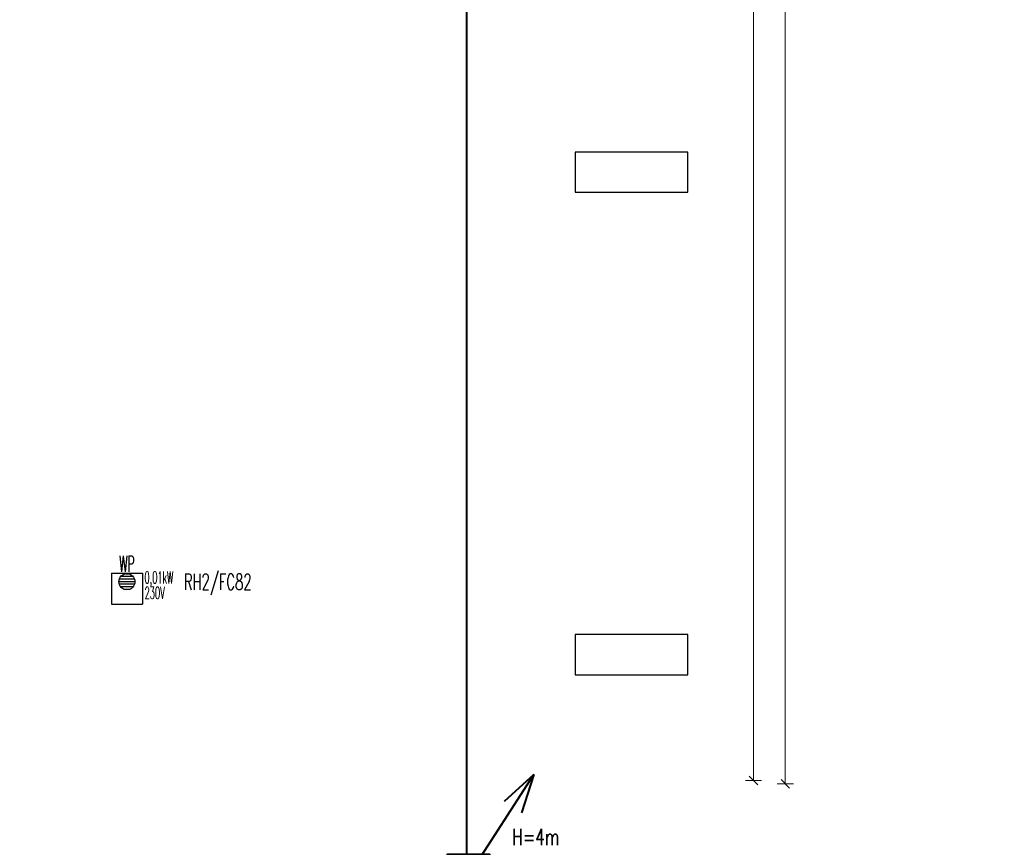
# Model space of a CAD drawing. Header units: millimetres. Extents: x -7955266 to 72030, y -46136 to 9299934.
# Tile 187 of 203: x -5026705 to -5002223, y 6579138 to 6599719. Entities that reach past the tile are written whole.
import ezdxf
from ezdxf.enums import TextEntityAlignment as Align

# ---------------------------------------------------------------- set-up
doc = ezdxf.new("R2010")
doc.units = ezdxf.units.MM
doc.header["$LTSCALE"] = 10
for name, color, linetype, lineweight in [('!XREF', 8, 'Continuous', 5), ('BMS_urzadzenia_nr_obw_magistrala', 140, 'Continuous', 13), ('BMS_urzadzenia_WE_WY', 30, 'Continuous', 20), ('IE_ATRYBUTY_ BLOCK_1', 7, 'Continuous', 25), ('IE_ATRYBUTY_ BLOCK_2', 7, 'Continuous', 18), ('IE_urzadzenia', 30, 'Continuous', 25), ('IE_urzadzenia_nr_obw', 94, 'Continuous', 20), ('IE_zwody', 140, 'Continuous', 40), ('XREF_E_PRZ24002_rzut dachu$0$0-DACH-ISTN', 8, 'Continuous', 5), ('XREF_E_PRZ24002_rzut dachu$0$DO-HALA-WYMIAR', 8, 'Continuous', 5)]:
    doc.layers.add(name, color=color, linetype=linetype, lineweight=lineweight)
doc.layers.add('0-NASWIETLA', color=7, linetype='Continuous')
doc.styles.add('ROMANS', font='romans.shx', dxfattribs={"width": 0.8})
doc.styles.add('XREF_E_PRZ24002_rzut dachu$0$CP_ATTR', font='ROMANS.SHX')
doc.styles.add('XREF_E_PRZ24002_rzut dachu$0$ROMANS', font='romans.shx', dxfattribs={"width": 0.8})
doc.dimstyles.new('XREF_E_PRZ24002_rzut dachu$0$STANDARD', dxfattribs={"dimscale": 1.4, "dimtxt": 21, "dimasz": 0.5, "dimexe": 0.2, "dimexo": 0.1, "dimgap": 6, "dimtad": 1, "dimdec": 1, "dimrnd": 0.5, "dimzin": 12, "dimdsep": 46, "dimtxsty": 'XREF_E_PRZ24002_rzut dachu$0$ROMANS', "dimblk1": 'XREF_E_PRZ24002_rzut dachu$0$Q', "dimblk2": 'XREF_E_PRZ24002_rzut dachu$0$Q', "dimsah": 1, "dimcen": 0.5, "dimse1": 1, "dimse2": 1, "dimclrd": 8, "dimclre": 8, "dimclrt": 7, "dimadec": 0, "dimazin": 0, "dimtfac": 1, "dimtdec": 1, "dimtix": 1, "dimtmove": 2, "dimatfit": 3, "dimldrblk": 'XREF_E_PRZ24002_rzut dachu$0$Q', "dimfxl": 1, "dimtolj": 1, "dimtzin": 12, "dimarcsym": 0})

# ---------------------------------------------------------------- blocks, each defined once
blk = doc.blocks.new('XREF_E_PRZ24002_rzut dachu$0$Q')
for p, q in [((10.60660171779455, 10.60660171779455), (-10.60660171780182, -10.60660171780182)), ((0, 19.99999999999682), (0, -20.00000000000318))]:
    blk.add_line(p, q)
blk = doc.blocks.new('*D375')
at = {"layer": 'XREF_E_PRZ24002_rzut dachu$0$DO-HALA-WYMIAR', "color": 8, "lineweight": -2, "transparency": 16777216}
blk.add_line((-259156.7889829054, 267907.330293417), (-259156.7889829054, 262999.3302932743), dxfattribs=at)
at = {"layer": 'XREF_E_PRZ24002_rzut dachu$0$DO-HALA-WYMIAR', "color": 8, "linetype": 'ByBlock', "lineweight": -2, "transparency": 16777216}
for p, rotation in [((-259156.7889829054, 267908.330293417), 90), ((-259156.7889829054, 262998.3302932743), 270)]:
    blk.add_blockref('XREF_E_PRZ24002_rzut dachu$0$Q', p, dxfattribs=dict(at, rotation=rotation))
at = {"layer": 'XREF_E_PRZ24002_rzut dachu$0$DO-HALA-WYMIAR', "color": 7, "transparency": 16777216, "insert": (-259189.7889829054, 265453.3302933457), "char_height": 42, "attachment_point": 5, "rotation": 90, "style": 'XREF_E_PRZ24002_rzut dachu$0$ROMANS'}
blk.add_mtext('\\A1;4910', dxfattribs=at)
blk = doc.blocks.new('*D381')
at = {"layer": 'XREF_E_PRZ24002_rzut dachu$0$DO-HALA-WYMIAR', "color": 8, "lineweight": -2, "transparency": 16777216}
blk.add_line((-259077.4564440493, 267915.3302934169), (-259077.4564440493, 262991.3302932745), dxfattribs=at)
at = {"layer": 'XREF_E_PRZ24002_rzut dachu$0$DO-HALA-WYMIAR', "color": 8, "linetype": 'ByBlock', "lineweight": -2, "transparency": 16777216}
for p, rotation in [((-259077.4564440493, 267916.3302934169), 90), ((-259077.4564440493, 262990.3302932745), 270)]:
    blk.add_blockref('XREF_E_PRZ24002_rzut dachu$0$Q', p, dxfattribs=dict(at, rotation=rotation))
at = {"layer": 'XREF_E_PRZ24002_rzut dachu$0$DO-HALA-WYMIAR', "color": 7, "transparency": 16777216, "insert": (-259110.4564440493, 265453.3302933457), "char_height": 42, "attachment_point": 5, "rotation": 90, "style": 'XREF_E_PRZ24002_rzut dachu$0$ROMANS'}
blk.add_mtext('\\A1;4926', dxfattribs=at)
blk = doc.blocks.new('urzadzenie_wpust dachowy')
h = blk.add_hatch()
h.set_pattern_fill('ANSI31', color=256, scale=10, angle=315, style=0)
h.set_pattern_definition([(0, (2.509104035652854e-14, -297.4502871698), (1.06581410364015e-14, 31.75), [])])
edge = h.paths.add_edge_path()
edge.add_arc((-0.6406207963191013, -104.321014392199), 100, 0, 360)
for p, q in [((-191.9349323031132, 0), (191.9349323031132, 0)), ((-191.9349323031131, 0), (-191.9349323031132, -384)), ((191.9349323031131, 0), (191.9349323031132, -384)), ((-191.9349323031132, -384), (191.9349323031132, -384))]:
    blk.add_line(p, q)
blk.add_circle((-0.6406207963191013, -104.321014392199), 100)
at = {"layer": 'BMS_urzadzenia_nr_obw_magistrala', "style": 'ROMANS', "width": 0.5, "flags": 8}
blk.add_attdef('ADR_BMS', (238.6098668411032, -152.5362144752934), '', height=150, dxfattribs=at)
at = {"layer": 'BMS_urzadzenia_WE_WY', "style": 'ROMANS', "width": 0.5, "flags": 8}
blk.add_attdef('BMS_WE_WY', (238.6098668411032, -357.6282089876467), '', height=150, dxfattribs=at)
at = {"layer": 'IE_ATRYBUTY_ BLOCK_1', "style": 'ROMANS', "width": 0.5, "flags": 8}
blk.add_attdef('TYP', text='', height=200, dxfattribs=at).set_placement((-0.6406207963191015, 17.75583003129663), align=Align.CENTER)
at = {"layer": 'IE_ATRYBUTY_ BLOCK_2', "style": 'ROMANS', "width": 0.5, "flags": 8}
for tag, p in [('OPIS1', (-0.6406207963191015, -365.7651066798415)), ('OPIS2', (-0.6406207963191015, -758.8136129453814))]:
    blk.add_attdef(tag, text='', height=150, dxfattribs=at).set_placement(p, align=Align.CENTER)
at = {"layer": 'IE_urzadzenia_nr_obw', "style": 'ROMANS', "width": 0.5, "flags": 8}
blk.add_attdef('NR_OBW', text='', height=150, dxfattribs=at).set_placement((-0.640620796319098, -569.9949141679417), align=Align.CENTER)
blk = doc.blocks.new('G$C4A87D2E6')
at = {"layer": '0-NASWIETLA', "color": 1}
for points in [[(-1109.998626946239, -3785.999833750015), (-1109.998626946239, -3685.999833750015), (-1389.998626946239, -3685.999833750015), (-1389.998626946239, -3785.999833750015)], [(-1109.998626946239, -4985.999833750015), (-1109.998626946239, -4885.999833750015), (-1389.998626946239, -4885.999833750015), (-1389.998626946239, -4985.999833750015)]]:
    blk.add_lwpolyline(points, close=True, dxfattribs=at)
blk = doc.blocks.new('*U17')
h = blk.add_hatch(color=256)
edge = h.paths.add_edge_path()
edge.add_arc((2.91038304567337e-11, 2.91038304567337e-11), 60, 0, 360)
for p, q in [((0, 0), (813.5496950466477, 1260.213035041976)), ((813.5496950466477, 1260.21303504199), (442.884429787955, 924.6429810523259)), ((813.5496950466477, 1260.21303504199), (660.3291859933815, 784.2682109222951))]:
    blk.add_line(p, q)
blk.add_lwpolyline([(-265, -265), (265, -265), (265, 265), (-265, 265)], close=True)
blk.add_circle((2.91038304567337e-11, 2.91038304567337e-11), 60)
at = {"layer": 'IE_ATRYBUTY_ BLOCK_1', "style": 'ROMANS', "width": 0.7, "flags": 8}
blk.add_attdef('TYP', text='', height=200, dxfattribs=at).set_placement((836.9958526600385, 383.351971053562), align=Align.CENTER)
at = {"layer": 'IE_ATRYBUTY_ BLOCK_2', "style": 'ROMANS', "width": 0.6, "flags": 8}
for tag, p in [('OPIS1', (836.9958526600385, 165.8208366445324)), ('OPIS2', (836.9958526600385, -34.17916335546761))]:
    blk.add_attdef(tag, text='', height=150, dxfattribs=at).set_placement(p, align=Align.CENTER)
blk = doc.blocks.new('XREF_E_PRZ24002_rzut dachu')
at = {"layer": 'XREF_E_PRZ24002_rzut dachu$0$0-DACH-ISTN', "linetype": 'ByBlock', "style": 'XREF_E_PRZ24002_rzut dachu$0$CP_ATTR', "flags": 9}
for tag, p, height, width in [('ARTICLE', (-279644.0530858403, 267204.1877945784), 0.01000000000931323, 3.078589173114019), ('OTHER', (-279644.0530858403, 267204.1877945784), 0.01000000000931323, 3.078589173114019), ('PRODUCER', (-279644.0530858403, 267204.1877945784), 0.01000000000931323, 3.078589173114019), ('PRODUCT-TYPE', (-279644.0530858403, 267204.1877945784), 0.01000000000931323, 3.078589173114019), ('FLOW', (-279644.0530858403, 267204.1877945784), 0.01000000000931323, 3.078589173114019), ('NAME', (-279644.0530858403, 267204.1877945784), 0.01000000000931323, 3.078589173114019), ('ARTICLE', (-279398.180961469, 267206.1877945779), 0.01000000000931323, 2.430115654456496), ('OTHER', (-279398.180961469, 267206.1877945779), 0.01000000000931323, 2.430115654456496), ('PRODUCER', (-279398.180961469, 267206.1877945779), 0.01000000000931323, 2.430115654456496), ('PRODUCT-TYPE', (-279398.180961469, 267206.1877945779), 0.01000000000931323, 2.430115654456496), ('FLOW', (-279398.180961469, 267206.1877945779), 0.01000000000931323, 2.430115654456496), ('NAME', (-279398.180961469, 267206.1877945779), 0.01000000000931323, 2.430115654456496), ('ARTICLE', (-279880.8174823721, 267079.3296396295), 0.01000000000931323, 0.5206439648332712), ('OTHER', (-279880.8174823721, 267079.3296396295), 0.01000000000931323, 0.5206439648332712), ('PRODUCER', (-279880.8174823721, 267079.3296396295), 0.01000000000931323, 0.5206439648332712), ('PRODUCT-TYPE', (-279880.8174823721, 267079.3296396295), 0.01000000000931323, 0.5206439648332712), ('FLOW', (-279880.8174823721, 267079.3296396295), 0.01000000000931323, 0.5206439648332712), ('NAME', (-279880.8174823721, 267079.3296396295), 0.01000000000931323, 0.5206439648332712), ('ARTICLE', (-279828.7530858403, 267079.3296396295), 0.0001000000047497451, 0.9999999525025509), ('OTHER', (-279828.7530858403, 267079.3296396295), 0.0001000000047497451, 0.9999999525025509), ('NAME', (-279828.7530858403, 267079.3296396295), 0.0001000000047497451, 0.9999999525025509), ('PRODUCER', (-279828.7530858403, 267079.3296396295), 0.0001000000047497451, 0.9999999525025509), ('PRODUCT-TYPE', (-279828.7530858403, 267079.3296396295), 0.0001000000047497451, 0.9999999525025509), ('FLOW', (-279828.7530858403, 267079.3296396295), 0.0001000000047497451, 0.9999999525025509), ('ARTICLE', (-279558.1809614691, 266590.1117869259), 0.0001000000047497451, 0.9999999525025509), ('NAME', (-279558.1809614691, 266590.1117869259), 0.0001000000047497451, 0.9999999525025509), ('PRODUCER', (-279558.1809614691, 266590.1117869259), 0.0001000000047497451, 0.9999999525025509), ('PRODUCT-TYPE', (-279558.1809614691, 266590.1117869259), 0.0001000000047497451, 0.9999999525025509), ('FLOW', (-279558.1809614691, 266590.1117869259), 0.0001000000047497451, 0.9999999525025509), ('OTHER', (-279558.1809614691, 266590.1117869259), 0.0001000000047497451, 0.9999999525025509), ('ARTICLE', (-280739.2665486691, 251288.9125331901), 0.0001000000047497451, 0.9999999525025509), ('OTHER', (-280739.2665486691, 251288.9125331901), 0.0001000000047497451, 0.9999999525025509), ('NAME', (-280739.2665486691, 251288.9125331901), 0.0001000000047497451, 0.9999999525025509), ('PRODUCER', (-280739.2665486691, 251288.9125331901), 0.0001000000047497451, 0.9999999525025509), ('PRODUCT-TYPE', (-280739.2665486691, 251288.9125331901), 0.0001000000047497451, 0.9999999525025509), ('FLOW', (-280739.2665486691, 251288.9125331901), 0.0001000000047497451, 0.9999999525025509), ('ARTICLE', (-280605.6504863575, 251288.9125333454), 0.0001000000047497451, 0.9999999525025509), ('OTHER', (-280605.6504863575, 251288.9125333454), 0.0001000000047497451, 0.9999999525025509), ('PRODUCER', (-280605.6504863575, 251288.9125333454), 0.0001000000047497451, 0.9999999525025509), ('PRODUCT-TYPE', (-280605.6504863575, 251288.9125333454), 0.0001000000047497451, 0.9999999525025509), ('FLOW', (-280605.6504863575, 251288.9125333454), 0.0001000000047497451, 0.9999999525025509), ('NAME', (-280605.6504863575, 251288.9125333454), 0.0001000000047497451, 0.9999999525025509), ('ARTICLE', (-279957.3813551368, 251288.9125333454), 0.0001000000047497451, 0.9999999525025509), ('OTHER', (-279957.3813551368, 251288.9125333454), 0.0001000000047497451, 0.9999999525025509), ('PRODUCER', (-279957.3813551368, 251288.9125333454), 0.0001000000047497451, 0.9999999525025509), ('PRODUCT-TYPE', (-279957.3813551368, 251288.9125333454), 0.0001000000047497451, 0.9999999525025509), ('FLOW', (-279957.3813551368, 251288.9125333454), 0.0001000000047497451, 0.9999999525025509), ('NAME', (-279957.3813551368, 251288.9125333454), 0.0001000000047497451, 0.9999999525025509)]:
    blk.add_attdef(tag, p, '', height=height, dxfattribs=dict(at, width=width))
for tag, p, height, rotation, width in [('PRODUCT-TYPE', (-279196.1941682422, 267204.1877945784), 0.0001000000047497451, 180, 0.9999999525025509), ('PRODUCER', (-279196.1941682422, 267204.1877945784), 0.0001000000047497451, 180, 0.9999999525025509), ('ARTICLE', (-279196.1941682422, 267204.1877945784), 0.0001000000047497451, 180, 0.9999999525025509), ('OTHER', (-279196.1941682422, 267204.1877945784), 0.0001000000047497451, 180, 0.9999999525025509), ('FLOW', (-279196.1941682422, 267204.1877945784), 0.0001000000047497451, 180, 0.9999999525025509), ('NAME', (-279196.1941682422, 267204.1877945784), 0.0001000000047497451, 180, 0.9999999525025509), ('PRODUCT-TYPE', (-279109.0746550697, 267204.1877945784), 0.01500000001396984, 180, 0.580796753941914), ('PRODUCER', (-279109.0746550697, 267204.1877945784), 0.01500000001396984, 180, 0.580796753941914), ('ARTICLE', (-279109.0746550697, 267204.1877945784), 0.01500000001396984, 180, 0.580796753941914), ('OTHER', (-279109.0746550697, 267204.1877945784), 0.01500000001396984, 180, 0.580796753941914), ('FLOW', (-279109.0746550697, 267204.1877945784), 0.01500000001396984, 180, 0.580796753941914), ('NAME', (-279109.0746550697, 267204.1877945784), 0.01500000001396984, 180, 0.580796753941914), ('PRODUCT-TYPE', (-279015.1693957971, 267206.1877945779), 0.0001000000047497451, 180, 0.9999999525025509), ('PRODUCER', (-279015.1693957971, 267206.1877945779), 0.0001000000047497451, 180, 0.9999999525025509), ('ARTICLE', (-279015.1693957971, 267206.1877945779), 0.0001000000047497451, 180, 0.9999999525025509), ('OTHER', (-279015.1693957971, 267206.1877945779), 0.0001000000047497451, 180, 0.9999999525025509), ('FLOW', (-279015.1693957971, 267206.1877945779), 0.0001000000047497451, 180, 0.9999999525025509), ('NAME', (-279015.1693957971, 267206.1877945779), 0.0001000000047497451, 180, 0.9999999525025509), ('PRODUCT-TYPE', (-278926.2246551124, 267206.1877945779), 0.01500000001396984, 180, 0.5929649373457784), ('PRODUCER', (-278926.2246551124, 267206.1877945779), 0.01500000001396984, 180, 0.5929649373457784), ('ARTICLE', (-278926.2246551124, 267206.1877945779), 0.01500000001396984, 180, 0.5929649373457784), ('OTHER', (-278926.2246551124, 267206.1877945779), 0.01500000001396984, 180, 0.5929649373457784), ('FLOW', (-278926.2246551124, 267206.1877945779), 0.01500000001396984, 180, 0.5929649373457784), ('NAME', (-278926.2246551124, 267206.1877945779), 0.01500000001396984, 180, 0.5929649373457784), ('PRODUCT-TYPE', (-281343.2630320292, 251313.1625331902), 0.0001000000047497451, 180, 0.9999999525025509), ('PRODUCER', (-281343.2630320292, 251313.1625331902), 0.0001000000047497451, 180, 0.9999999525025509), ('ARTICLE', (-281343.2630320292, 251313.1625331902), 0.0001000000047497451, 180, 0.9999999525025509), ('OTHER', (-281343.2630320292, 251313.1625331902), 0.0001000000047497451, 180, 0.9999999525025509), ('NAME', (-281343.2630320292, 251313.1625331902), 0.0001000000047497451, 180, 0.9999999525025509), ('FLOW', (-281343.2630320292, 251313.1625331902), 0.0001000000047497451, 180, 0.9999999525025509), ('PRODUCT-TYPE', (-281440.062336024, 251297.5069951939), 9.999998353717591e-05, 135, 1.000000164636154), ('PRODUCER', (-281440.062336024, 251297.5069951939), 9.999998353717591e-05, 135, 1.000000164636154), ('ARTICLE', (-281440.062336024, 251297.5069951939), 9.999998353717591e-05, 135, 1.000000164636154), ('OTHER', (-281440.062336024, 251297.5069951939), 9.999998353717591e-05, 135, 1.000000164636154), ('FLOW', (-281440.062336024, 251297.5069951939), 9.999998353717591e-05, 135, 1.000000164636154), ('NAME', (-281440.062336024, 251297.5069951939), 9.999998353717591e-05, 135, 1.000000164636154), ('PRODUCT-TYPE', (-281127.8785464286, 251288.9125331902), 0.0001000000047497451, 180, 0.9999999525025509), ('PRODUCER', (-281127.8785464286, 251288.9125331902), 0.0001000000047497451, 180, 0.9999999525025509), ('ARTICLE', (-281127.8785464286, 251288.9125331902), 0.0001000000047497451, 180, 0.9999999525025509), ('OTHER', (-281127.8785464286, 251288.9125331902), 0.0001000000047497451, 180, 0.9999999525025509), ('NAME', (-281127.8785464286, 251288.9125331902), 0.0001000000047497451, 180, 0.9999999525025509), ('FLOW', (-281127.8785464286, 251288.9125331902), 0.0001000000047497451, 180, 0.9999999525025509), ('ARTICLE', (-281411.2902044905, 251268.7348636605), 9.999998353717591e-05, 315, 1.000000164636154), ('NAME', (-281411.2902044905, 251268.7348636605), 9.999998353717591e-05, 315, 1.000000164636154), ('PRODUCER', (-281411.2902044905, 251268.7348636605), 9.999998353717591e-05, 315, 1.000000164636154), ('PRODUCT-TYPE', (-281411.2902044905, 251268.7348636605), 9.999998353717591e-05, 315, 1.000000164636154), ('FLOW', (-281411.2902044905, 251268.7348636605), 9.999998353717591e-05, 315, 1.000000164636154), ('OTHER', (-281411.2902044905, 251268.7348636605), 9.999998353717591e-05, 315, 1.000000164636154)]:
    blk.add_attdef(tag, p, '', height=height, rotation=rotation, dxfattribs=dict(at, width=width))
at = {"layer": 'XREF_E_PRZ24002_rzut dachu$0$0-DACH-ISTN', "linetype": 'ByBlock', "style": 'XREF_E_PRZ24002_rzut dachu$0$CP_ATTR', "text_generation_flag": 4, "width": 0.9999999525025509, "flags": 9}
for tag, p, rotation in [('PRODUCT-TYPE', (-279463.180961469, 267141.1877945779), 90), ('PRODUCER', (-279463.180961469, 267141.1877945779), 90), ('ARTICLE', (-279463.180961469, 267141.1877945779), 90), ('OTHER', (-279463.180961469, 267141.1877945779), 90), ('NAME', (-279463.180961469, 267141.1877945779), 90), ('FLOW', (-279463.180961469, 267141.1877945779), 90), ('PRODUCT-TYPE', (-281127.8785464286, 251288.9125331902), 180), ('PRODUCER', (-281127.8785464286, 251288.9125331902), 180), ('ARTICLE', (-281127.8785464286, 251288.9125331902), 180), ('OTHER', (-281127.8785464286, 251288.9125331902), 180), ('NAME', (-281127.8785464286, 251288.9125331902), 180), ('FLOW', (-281127.8785464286, 251288.9125331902), 180)]:
    blk.add_attdef(tag, p, '', height=0.0001000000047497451, rotation=rotation, dxfattribs=at)
at = {"layer": 'XREF_E_PRZ24002_rzut dachu$0$0-DACH-ISTN', "linetype": 'ByBlock', "style": 'XREF_E_PRZ24002_rzut dachu$0$CP_ATTR', "flags": 9}
for tag, p, height, rotation in [('PRODUCT-TYPE', (-279586.6821856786, 266526.1853309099), 0.002500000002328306, 180), ('PRODUCER', (-279586.6821856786, 266526.1853309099), 0.002500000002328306, 180), ('ARTICLE', (-279586.6821856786, 266526.1853309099), 0.002500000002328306, 180), ('OTHER', (-279586.6821856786, 266526.1853309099), 0.002500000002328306, 180), ('FLOW', (-279586.6821856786, 266526.1853309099), 0.002500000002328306, 180), ('NAME', (-279586.6821856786, 266526.1853309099), 0.002500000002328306, 180), ('ARTICLE', (-281440.062336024, 251297.5069951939), 0.0001, 315), ('NAME', (-281440.062336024, 251297.5069951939), 0.0001, 315), ('PRODUCER', (-281440.062336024, 251297.5069951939), 0.0001, 315), ('PRODUCT-TYPE', (-281440.062336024, 251297.5069951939), 0.0001, 315), ('FLOW', (-281440.062336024, 251297.5069951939), 0.0001, 315), ('OTHER', (-281440.062336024, 251297.5069951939), 0.0001, 315), ('PRODUCT-TYPE', (-281117.0976194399, 251288.9125331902), 0.0001, 180), ('PRODUCER', (-281117.0976194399, 251288.9125331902), 0.0001, 180), ('ARTICLE', (-281117.0976194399, 251288.9125331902), 0.0001, 180), ('OTHER', (-281117.0976194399, 251288.9125331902), 0.0001, 180), ('FLOW', (-281117.0976194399, 251288.9125331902), 0.0001, 180), ('NAME', (-281117.0976194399, 251288.9125331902), 0.0001, 180), ('PRODUCT-TYPE', (-280739.2665486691, 251288.9125331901), 0.0001, 180), ('PRODUCER', (-280739.2665486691, 251288.9125331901), 0.0001, 180), ('ARTICLE', (-280739.2665486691, 251288.9125331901), 0.0001, 180), ('OTHER', (-280739.2665486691, 251288.9125331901), 0.0001, 180), ('FLOW', (-280739.2665486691, 251288.9125331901), 0.0001, 180), ('NAME', (-280739.2665486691, 251288.9125331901), 0.0001, 180), ('PRODUCT-TYPE', (-279957.3813551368, 251288.9125333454), 0.0001, 180), ('PRODUCER', (-279957.3813551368, 251288.9125333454), 0.0001, 180), ('ARTICLE', (-279957.3813551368, 251288.9125333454), 0.0001, 180), ('OTHER', (-279957.3813551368, 251288.9125333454), 0.0001, 180), ('FLOW', (-279957.3813551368, 251288.9125333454), 0.0001, 180), ('NAME', (-279957.3813551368, 251288.9125333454), 0.0001, 180)]:
    blk.add_attdef(tag, p, '', height=height, rotation=rotation, dxfattribs=at)
at = {"layer": 'XREF_E_PRZ24002_rzut dachu$0$0-DACH-ISTN', "linetype": 'ByBlock', "style": 'XREF_E_PRZ24002_rzut dachu$0$CP_ATTR'}
for tag, p, height, flags in [('VAL', (-281520.0315226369, 251451.2538443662), 5e-05, 1), ('NAME', (-281520.0315226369, 251451.2537995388), 5e-05, 1), ('FLOW', (-281520.031525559, 251451.2537610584), 5e-05, 1), ('CHARACTER', (-281520.031525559, 251451.2537214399), 5e-05, 1), ('TEMPERATURE', (-281520.031525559, 251451.253674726), 5e-05, 1), ('NUMBER', (-281520.031525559, 251451.2536351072), 5e-05, 1), ('PRODUCT-TYPE', (-281520.031525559, 251451.2535913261), 5e-05, 1), ('ORDER-NO', (-281520.031525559, 251451.2535455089), 5e-05, 1), ('H', (-281520.0313761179, 251451.2537995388), 5e-05, 1), ('PN', (-281520.0313331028, 251451.2537995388), 5e-05, 1), ('PRODUCER', (-281520.0313379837, 251451.2537610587), 5e-05, 1), ('VOLTAGE', (-281520.0312765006, 251451.253632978), 5e-05, 1), ('ARTICLE', (-281520.0312587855, 251451.2538079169), 5e-05, 1), ('WEIGHT', (-281520.0312379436, 251451.2537194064), 5e-05, 1), ('GROUP', (-281520.0312306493, 251451.2536756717), 5e-05, 1), ('POWER', (-281520.0312296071, 251451.2535403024), 5e-05, 1), ('DN', (-281520.0311316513, 251451.2535850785), 5e-05, 1), ('ARTICLE', (-281343.2630320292, 251313.1625331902), 0.0001, 9), ('NAME', (-281343.2630320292, 251313.1625331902), 0.0001, 9), ('PRODUCER', (-281343.2630320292, 251313.1625331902), 0.0001, 9), ('PRODUCT-TYPE', (-281343.2630320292, 251313.1625331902), 0.0001, 9), ('FLOW', (-281343.2630320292, 251313.1625331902), 0.0001, 9), ('OTHER', (-281343.2630320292, 251313.1625331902), 0.0001, 9), ('ARTICLE', (-281127.8785464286, 251288.9125331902), 0.0001, 9), ('OTHER', (-281127.8785464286, 251288.9125331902), 0.0001, 9), ('NAME', (-281127.8785464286, 251288.9125331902), 0.0001, 9), ('PRODUCER', (-281127.8785464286, 251288.9125331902), 0.0001, 9), ('PRODUCT-TYPE', (-281127.8785464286, 251288.9125331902), 0.0001, 9), ('FLOW', (-281127.8785464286, 251288.9125331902), 0.0001, 9), ('ARTICLE', (-280750.0474756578, 251288.9125331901), 0.0001, 9), ('OTHER', (-280750.0474756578, 251288.9125331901), 0.0001, 9), ('NAME', (-280750.0474756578, 251288.9125331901), 0.0001, 9), ('PRODUCER', (-280750.0474756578, 251288.9125331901), 0.0001, 9), ('PRODUCT-TYPE', (-280750.0474756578, 251288.9125331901), 0.0001, 9), ('FLOW', (-280750.0474756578, 251288.9125331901), 0.0001, 9), ('ARTICLE', (-280647.2665486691, 251288.9125333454), 0.0001, 9), ('OTHER', (-280647.2665486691, 251288.9125333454), 0.0001, 9), ('PRODUCER', (-280647.2665486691, 251288.9125333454), 0.0001, 9), ('PRODUCT-TYPE', (-280647.2665486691, 251288.9125333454), 0.0001, 9), ('FLOW', (-280647.2665486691, 251288.9125333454), 0.0001, 9), ('NAME', (-280647.2665486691, 251288.9125333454), 0.0001, 9), ('ARTICLE', (-281393.6125349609, 251261.4125331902), 0.0001, 9), ('OTHER', (-281393.6125349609, 251261.4125331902), 0.0001, 9), ('NAME', (-281393.6125349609, 251261.4125331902), 0.0001, 9), ('PRODUCER', (-281393.6125349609, 251261.4125331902), 0.0001, 9), ('PRODUCT-TYPE', (-281393.6125349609, 251261.4125331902), 0.0001, 9), ('FLOW', (-281393.6125349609, 251261.4125331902), 0.0001, 9), ('VAL', (-281345.5026802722, 250753.9798198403), 5e-05, 1), ('FLOW', (-281345.5026831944, 250753.9797365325), 5e-05, 1), ('CHARACTER', (-281345.5026831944, 250753.979696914), 5e-05, 1), ('TEMPERATURE', (-281345.5026831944, 250753.9796502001), 5e-05, 1), ('NUMBER', (-281345.5026831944, 250753.9796105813), 5e-05, 1), ('PRODUCT-TYPE', (-281345.5026831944, 250753.9795668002), 5e-05, 1), ('ORDER-NO', (-281345.5026831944, 250753.979520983), 5e-05, 1), ('NAME', (-281345.5026802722, 250753.9797750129), 5e-05, 1), ('H', (-281345.5025337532, 250753.9797750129), 5e-05, 1), ('PRODUCER', (-281345.5024956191, 250753.9797365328), 5e-05, 1), ('PN', (-281345.5024907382, 250753.9797750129), 5e-05, 1), ('VOLTAGE', (-281345.5024341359, 250753.9796084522), 5e-05, 1), ('ARTICLE', (-281345.5024164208, 250753.979783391), 5e-05, 1), ('WEIGHT', (-281345.502395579, 250753.9796948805), 5e-05, 1), ('GROUP', (-281345.5023882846, 250753.9796511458), 5e-05, 1), ('POWER', (-281345.5023872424, 250753.9795157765), 5e-05, 1), ('DN', (-281345.5022892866, 250753.9795605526), 5e-05, 1)]:
    blk.add_attdef(tag, p, '', height=height, dxfattribs=dict(at, flags=flags))
at = {"layer": 'XREF_E_PRZ24002_rzut dachu$0$0-DACH-ISTN', "linetype": 'ByBlock', "style": 'XREF_E_PRZ24002_rzut dachu$0$CP_ATTR', "text_generation_flag": 4, "width": 0.9999999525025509, "flags": 9}
for tag in ['ARTICLE', 'OTHER', 'NAME', 'PRODUCER', 'PRODUCT-TYPE', 'FLOW']:
    blk.add_attdef(tag, (-280739.2665486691, 251288.9125331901), '', height=0.0001000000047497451, dxfattribs=at)
at = {"layer": 'XREF_E_PRZ24002_rzut dachu$0$0-DACH-ISTN', "linetype": 'ByBlock', "style": 'XREF_E_PRZ24002_rzut dachu$0$CP_ATTR', "flags": 9}
for tag, p in [('ORDER-NO', (-280584.3265687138, 251288.164607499)), ('PRODUCER', (-280584.3261833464, 251288.1600992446)), ('GROUP', (-280584.325503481, 251288.175978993)), ('PRODUCT-TYPE', (-280584.3255588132, 251288.1688363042)), ('ARTICLE', (-280584.3252772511, 251288.172336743)), ('NUMBER', (-280584.3250538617, 251288.1795038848)), ('NAME', (-280584.3246751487, 251288.1836389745)), ('TEMPERATURE', (-280584.3145761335, 251288.183491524)), ('FLOW', (-280584.3121592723, 251288.1757186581)), ('CHARACTER', (-280584.3112939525, 251288.172636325)), ('VOLTAGE', (-280584.3065077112, 251288.1607085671)), ('POWER', (-280584.3058639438, 251288.164694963)), ('OTHER', (-280584.3046278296, 251288.179787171)), ('DN', (-280584.2994389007, 251288.1689706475)), ('PN', (-280584.2991510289, 251288.1761193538))]:
    blk.add_attdef(tag, text='', height=0.002, dxfattribs=at).set_placement(p, align=Align.MIDDLE_LEFT)
for tag, height, width, p in [('ORDER-NO', 0.001574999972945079, 1.000000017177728, (-279928.7762760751, 251288.3235417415)), ('PRODUCER', 0.00157500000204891, 0.999999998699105, (-279928.775972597, 251288.3199914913)), ('GROUP', 0.00157500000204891, 0.999999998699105, (-279928.775437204, 251288.332496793)), ('PRODUCT-TYPE', 0.00157500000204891, 0.999999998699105, (-279928.7754807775, 251288.3268719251)), ('ARTICLE', 0.00157500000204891, 0.999999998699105, (-279928.7752590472, 251288.3296285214)), ('NUMBER', 0.00157500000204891, 0.999999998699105, (-279928.7750831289, 251288.3352726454)), ('NAME', 0.00157500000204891, 0.999999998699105, (-279928.7747848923, 251288.3385290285)), ('TEMPERATURE', 0.00157500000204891, 0.999999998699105, (-279928.7668319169, 251288.338412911)), ('FLOW', 0.00157500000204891, 0.999999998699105, (-279928.7649286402, 251288.3322917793)), ('CHARACTER', 0.00157500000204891, 0.999999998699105, (-279928.7642472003, 251288.3298644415)), ('VOLTAGE', 0.00157500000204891, 0.999999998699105, (-279928.7604780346, 251288.3204713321)), ('POWER', 0.00157500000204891, 0.999999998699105, (-279928.759971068, 251288.3236106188)), ('OTHER', 0.00157500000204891, 0.999999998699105, (-279928.7589976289, 251288.335495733)), ('DN', 0.00157500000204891, 0.999999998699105, (-279928.7549113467, 251288.3269777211)), ('PN', 0.00157500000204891, 0.999999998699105, (-279928.7546846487, 251288.3326073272))]:
    blk.add_attdef(tag, text='', height=height, dxfattribs=dict(at, width=width)).set_placement(p, align=Align.MIDDLE_LEFT)
at = {"layer": 'XREF_E_PRZ24002_rzut dachu$0$DO-HALA-WYMIAR'}
for base, p1, p2, picture, middle in [((-259077.4564440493, 262990.3302932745, -5.044031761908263e-06), (-259302.1812110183, 267916.3302934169, -5.04403176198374e-06), (-259302.1812110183, 262990.3302932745, -1.0088063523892e-05), '*D381', (-259110.4564440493, 265453.3302933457, -5.044031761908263e-06)), ((-259156.7889829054, 262998.3302932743), (-259310.1812110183, 267908.330293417, -5.04403176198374e-06), (-259310.1812110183, 262998.3302932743, -5.04403176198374e-06), '*D375', (-259189.7889829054, 265453.3302933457))]:
    dim = blk.add_linear_dim(base=base, p1=p1, p2=p2, angle=90, dimstyle='XREF_E_PRZ24002_rzut dachu$0$STANDARD', override={"dimscale": 2}, dxfattribs=at)
    dim.commit()
    dim.dimension.update_dxf_attribs({"geometry": picture, "text_midpoint": middle})

msp = doc.modelspace()

# ---------------------------------------------------------------- linework, layer by layer
at = {"layer": 'IE_zwody'}
msp.add_line((-5015598.006545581, 6634448.374179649, -3.920163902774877e-05), (-5015598.006545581, 6455618.132511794, -3.928787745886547e-05), dxfattribs=at)

# ---------------------------------------------------------------- block references
at = {"layer": '!XREF', "xscale": 10, "yscale": 10, "zscale": 10}
msp.add_blockref('XREF_E_PRZ24002_rzut dachu', (-2416894.037204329, 3950814.317905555, 5.044031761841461e-05), dxfattribs=at)
at = {"xscale": 10, "yscale": 10, "zscale": 10}
msp.add_blockref('G$C4A87D2E6', (-4998995.876775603, 6633287.620079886), dxfattribs=at)
at = {"layer": 'IE_urzadzenia'}
ref = msp.add_blockref('urzadzenie_wpust dachowy', (-5024037.9339673, 6585952.500606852), dxfattribs=dict(at, xscale=2, yscale=2, zscale=2))
ref.add_attrib('OPIS1', '0,01kW', dxfattribs={"layer": 'IE_ATRYBUTY_ BLOCK_2', "height": 300, "style": 'ROMANS', "width": 0.5, "flags": 8}).set_placement((-5023244.114141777, 6585699.505887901), align=Align.CENTER)
ref.add_attrib('OPIS2', '230V', dxfattribs={"layer": 'IE_ATRYBUTY_ BLOCK_2', "height": 300, "style": 'ROMANS', "width": 0.5, "flags": 8}).set_placement((-5023348.301010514, 6585314.66408786), align=Align.CENTER)
ref.add_attrib('TYP', 'WP', dxfattribs={"layer": 'IE_ATRYBUTY_ BLOCK_1', "height": 400, "style": 'ROMANS', "width": 0.5, "flags": 8}).set_placement((-5024039.215208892, 6585988.012266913), align=Align.CENTER)
at = {"layer": 'IE_zwody'}
ref = msp.add_blockref('*U17', (-5015547.101019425, 6578428.59430571, -1.645436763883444e-06), dxfattribs=dict(at, xscale=2, yscale=2, zscale=2))
ref.add_attrib('TYP', 'H=4m', dxfattribs={"layer": 'IE_ATRYBUTY_ BLOCK_1', "height": 400, "style": 'ROMANS', "width": 0.7}).set_placement((-5013873.109314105, 6579195.298247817, -1.645436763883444e-06), align=Align.CENTER)

# ---------------------------------------------------------------- texts
at = {"layer": 'IE_urzadzenia_nr_obw', "style": 'ROMANS', "width": 0.6}
msp.add_text('RH2/FC82', height=399.9999999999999, dxfattribs=at).set_placement((-5022624.744682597, 6585540.186516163))

doc.saveas('drawing.dxf')
